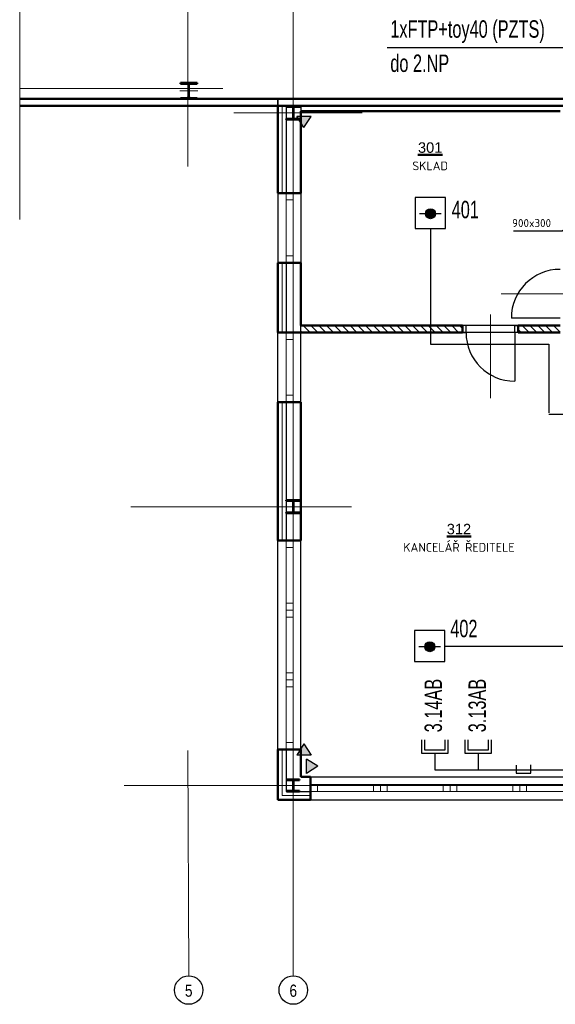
# Model space of a CAD drawing. Header units: millimetres. Extents: x -102634 to 407724, y -68883 to 155589.
# Tile 17 of 80: x 83018 to 90705, y -40922 to -26797. Entities that reach past the tile are written whole.
import ezdxf
from ezdxf.enums import TextEntityAlignment as Align
from ezdxf.lldxf.tags import DXFTag

# ---------------------------------------------------------------- set-up
doc = ezdxf.new("R2010")
doc.units = ezdxf.units.MM
doc.header["$LTSCALE"] = 20
for name, color, linetype in [('_EZS', 5, 'Continuous'), ('_SK popis', 3, 'Continuous'), ('_strukturka', 3, 'Continuous'), ('_trasy', 34, 'Continuous')]:
    doc.layers.add(name, color=color, linetype=linetype)
for name, color, linetype, lineweight in [('CKDVERE_', 7, 'Continuous', 25), ('CKDVERE_NADROVINOU', 7, 'DASHDOT', 18), ('CKDVERE_OSY', 8, 'Continuous', 18), ('CKDVERE_ZARUBNE_RAM', 7, 'Continuous', 25), ('CKIZOLACE', 7, 'Continuous', 18), ('CKOKNA', 7, 'Continuous', 18), ('CKPOPISM', 7, 'Continuous', 50), ('CKPOPISM_POPIS', 3, 'Continuous', 25), ('CKRASTR', 7, 'DASHDOT', 18), ('CKRASTR_POPIS', 9, 'Continuous', 25), ('CKSTENY_NADROVINOU', 7, 'DASHDOT', 25), ('CKSTENY_PODROVINOU', 7, 'Continuous', 25), ('CKSTENY_REZ', 7, 'Continuous', 50), ('CKTEXTY_MALE', 8, 'Continuous', 18), ('CSPROFILY_OSY', 9, 'DASHDOT', 18), ('CSPROFILY_REZY', 7, 'Continuous', 50), ('srafy', 7, 'Continuous', 18)]:
    doc.layers.add(name, color=color, linetype=linetype, lineweight=lineweight)
doc.styles.add('Arial', font='arial.ttf', dxfattribs={"width": 0.8})
doc.styles.add('ROMANS', font='ic-romans.shx', dxfattribs={"width": 0.8})
doc.styles.get("Standard").update_dxf_attribs({"font": 'isocpeur.ttf'})
tags = doc.linetypes.add('DASHDOT', pattern=[25.4, 12.7, -6.35, 0, -6.35]).pattern_tags.tags
tags[10:11] = [DXFTag(74, 4), DXFTag(75, 0), DXFTag(340, '0'), DXFTag(46, 0.0), DXFTag(50, 0.0), DXFTag(44, 0.0), DXFTag(45, 0.0)]
tags[8:9] = [DXFTag(74, 4), DXFTag(75, 0), DXFTag(340, '0'), DXFTag(46, 0.0), DXFTag(50, 0.0), DXFTag(44, 0.0), DXFTag(45, 0.0)]
tags[6:7] = [DXFTag(74, 4), DXFTag(75, 0), DXFTag(340, '0'), DXFTag(46, 0.0), DXFTag(50, 0.0), DXFTag(44, 0.0), DXFTag(45, 0.0)]
tags[4:5] = [DXFTag(74, 4), DXFTag(75, 0), DXFTag(340, '0'), DXFTag(46, 0.0), DXFTag(50, 0.0), DXFTag(44, 0.0), DXFTag(45, 0.0)]
doc.linetypes.add('IZOLACE_POLYSTYREN_EXPANDOVANY', pattern='A,1,[224,CADKON.SHX,S=0.01,R=0,X=-0.5,Y=-1.74],-2', length=3)
tags = doc.linetypes.add('PRERUSENI', pattern='A,60,[100,CADKON.SHX,S=2.5,R=0,X=0,Y=0],-10', length=70).pattern_tags.tags
tags[12:13] = [DXFTag(74, 4), DXFTag(75, 0), DXFTag(340, '0'), DXFTag(46, 0.0), DXFTag(50, 0.0), DXFTag(44, 0.0), DXFTag(45, 0.0)]
doc.dimstyles.new('CADKON$7', dxfattribs={"dimscale": 100, "dimtxt": 2.5, "dimasz": 2.5, "dimexe": 1.8, "dimexo": 5, "dimgap": 0.6, "dimtad": 1, "dimrnd": 1, "dimtxsty": 'Standard', "dimblk1": 'OBLIQUE', "dimblk2": 'OBLIQUE', "dimsah": 1, "dimcen": 2.5, "dimadec": 1, "dimazin": 2, "dimtfac": 1, "dimtdec": 4, "dimtix": 1, "dimtmove": 0, "dimatfit": 3, "dimldrblk": 'DOTSMALL', "dimfxl": 5, "dimfxlon": 1, "dimtfill": 1, "dimtolj": 1, "dimarcsym": 0})

# ---------------------------------------------------------------- blocks, each defined once
blk = doc.blocks.new('OK')
h = blk.add_hatch(color=256)
edge = h.paths.add_edge_path()
edge.add_arc((0, 0), 71.5, 0, 360)
blk.add_line((-158, 2), (154, 2))
blk.add_lwpolyline([(217, -213), (217, 231), (-220, 231), (-220, -213)], close=True)
blk.add_circle((0, 0), 71.5)
blk = doc.blocks.new('CK_S_EXT_HEAHEA180')
at = {"transparency": 33554687}
for p, q in [((-90, 85.5), (90, 85.5)), ((-90, 85.5), (-90, 76)), ((-90, 76), (-18, 76)), ((-3, -61), (-3, 61)), ((3, -61), (3, 61)), ((90, 76), (18, 76)), ((90, 85.5), (90, 76)), ((-90, -85.5), (-90, -76)), ((-90, -76), (-18, -76)), ((-90, -85.5), (90, -85.5)), ((90, -76), (18, -76)), ((90, -85.5), (90, -76))]:
    blk.add_line(p, q, dxfattribs=at)
for centre, start, end in [((-18, 61), 0, 90), ((18, 61), 90, 180), ((-18, -61), 270, 0), ((18, -61), 180, 270)]:
    blk.add_arc(centre, 15, start, end, dxfattribs=at)
blk = doc.blocks.new('CK_S_EXT_HEAHEA200')
at = {"transparency": 33554687}
for p, q in [((-100, 95), (100, 95)), ((-100, 95), (-100, 85)), ((-100, 85), (-21.25, 85)), ((-3.25, -67), (-3.25, 67)), ((3.25, -67), (3.25, 67)), ((100, 85), (21.25, 85)), ((100, 95), (100, 85)), ((-100, -95), (-100, -85)), ((-100, -85), (-21.25, -85)), ((-100, -95), (100, -95)), ((100, -85), (21.25, -85)), ((100, -95), (100, -85))]:
    blk.add_line(p, q, dxfattribs=at)
for centre, start, end in [((-21.25, 67), 0, 90), ((21.25, 67), 90, 180), ((-21.25, -67), 270, 0), ((21.25, -67), 180, 270)]:
    blk.add_arc(centre, 18, start, end, dxfattribs=at)
blk = doc.blocks.new('CK_S_EXT_HEAHEA240')
at = {"transparency": 33554687}
for p, q in [((-120, 115), (120, 115)), ((-120, 115), (-120, 103)), ((-120, 103), (-24.75, 103)), ((-3.75, -82), (-3.75, 82)), ((3.75, -82), (3.75, 82)), ((120, 103), (24.75, 103)), ((120, 115), (120, 103)), ((-120, -115), (-120, -103)), ((-120, -103), (-24.75, -103)), ((-120, -115), (120, -115)), ((120, -103), (24.75, -103)), ((120, -115), (120, -103))]:
    blk.add_line(p, q, dxfattribs=at)
for centre, start, end in [((-24.75, 82), 0, 90), ((24.75, 82), 90, 180), ((-24.75, -82), 270, 0), ((24.75, -82), 180, 270)]:
    blk.add_arc(centre, 21, start, end, dxfattribs=at)
blk = doc.blocks.new('CKBL2112015103609', base_point=(89030, -30414))
blk = doc.blocks.new('CKBL2010716102502', base_point=(89760, -36191))
blk = doc.blocks.new('_OBLIQUE')
at = {"color": 0, "linetype": 'ByBlock', "transparency": 33554687}
blk.add_line((-0.5, -0.5), (0.5, 0.5), dxfattribs=at)
blk = doc.blocks.new('SK2_stěna')
for p, q in [((429, 192), (241, 192)), ((241, 192), (241, -192)), ((429, 149), (288, 149)), ((288, 149), (288, -147)), ((241, 0), (0, 0)), ((241, -192), (429, -192)), ((288, -147), (429, -147))]:
    blk.add_line(p, q)
blk = doc.blocks.new('žlab soklový')
at = {"layer": '_trasy'}
h = blk.add_hatch(color=256, dxfattribs=at)
edge = h.paths.add_edge_path()
edge.add_line((395, 0), (557, -103))
edge = h.paths.add_edge_path()
edge.add_line((395, 0), (557, 103))
edge = h.paths.add_edge_path()
edge.add_line((557, -103), (557, 103))
h.paths.add_polyline_path([(0, -103), (0, 103), (162, 0)])
at = {"layer": '_trasy', "linetype": 'Continuous'}
for p, q in [((162, 0), (0, 103)), ((0, -103), (0, 103)), ((162, 0), (0, -103))]:
    blk.add_line(p, q, dxfattribs=at)

msp = doc.modelspace()

# ---------------------------------------------------------------- hatches: boundary and pattern name
at = {"layer": 'srafy'}
h = msp.add_hatch(dxfattribs=at)
h.set_pattern_fill('ANSI31', color=256, scale=25, angle=90, style=0)
h.paths.add_polyline_path([(89374, -31283), (89374, -31183), (87054, -31183), (87054, -31283)])
h.paths.add_polyline_path([(90174, -31283), (90174, -31183), (90774, -31183), (90774, -31283)])

# ---------------------------------------------------------------- linework, layer by layer
at = {"layer": '_EZS'}
for p, q in [((88913, -29793), (88913, -31453)), ((88913, -31453), (90614, -31453)), ((90614, -31453), (90614, -32437)), ((90614, -32456), (93292, -32456)), ((89122, -35783), (94999, -35783))]:
    msp.add_line(p, q, dxfattribs=at)
at = {"layer": '_strukturka'}
for p, q in [((88975, -37558), (91048, -37558)), ((90145, -37492), (90145, -37608)), ((90354, -37608), (90354, -37487)), ((90145, -37608), (90354, -37608))]:
    msp.add_line(p, q, dxfattribs=at)
at = {"layer": '_trasy'}
msp.add_line((88290, -27194), (91101, -27194), dxfattribs=at)
at = {"layer": 'CKDVERE_'}
for p, q in [((90774, -31078), (90074, -31078)), ((90124, -31283), (90124, -31983))]:
    msp.add_line(p, q, dxfattribs=at)
for centre, start, end in [((90774, -31078), 90, 180), ((90124, -31283), 180, 270)]:
    msp.add_arc(centre, 700, start, end, dxfattribs=at)
at = {"layer": 'CKDVERE_NADROVINOU'}
for p, q in [((90124, -31183), (89424, -31183)), ((90124, -31283), (89424, -31283))]:
    msp.add_line(p, q, dxfattribs=at)
at = {"layer": 'CKDVERE_OSY'}
for p, q in [((89929, -30728), (91174, -30728)), ((89774, -31028), (89774, -32228))]:
    msp.add_line(p, q, dxfattribs=at)
at = {"layer": 'CKDVERE_ZARUBNE_RAM'}
for p, q in [((89424, -31183), (89374, -31183)), ((89374, -31183), (89374, -31283)), ((89424, -31283), (89424, -31183)), ((90124, -31283), (90124, -31183)), ((90124, -31183), (90174, -31183)), ((90174, -31183), (90174, -31283)), ((89374, -31283), (89424, -31283)), ((90174, -31283), (90124, -31283))]:
    msp.add_line(p, q, dxfattribs=at)
at = {"layer": 'CKIZOLACE', "linetype": 'IZOLACE_POLYSTYREN_EXPANDOVANY', "ltscale": 3}
for points in [[(86784, -28033), (86784, -29283)], [(86784, -30283), (86784, -31283)], [(86784, -32283), (86784, -34268)], [(86784, -37268), (86784, -37928), (87194, -37928)]]:
    msp.add_lwpolyline(points, dxfattribs=at)
at = {"layer": 'CKOKNA'}
for p, q in [((86844, -29383), (86844, -29283)), ((86844, -29283), (86944, -29283)), ((86944, -29383), (86944, -29283)), ((86844, -29383), (86844, -30183)), ((86844, -29383), (86944, -29383)), ((86944, -29383), (86944, -30183)), ((86844, -30183), (86944, -30183)), ((86844, -30183), (86844, -30283)), ((86944, -30183), (86944, -30283)), ((86844, -30283), (86944, -30283)), ((86844, -31383), (86844, -31283)), ((86844, -31283), (86944, -31283)), ((86944, -31383), (86944, -31283)), ((86844, -32183), (86844, -31383)), ((86844, -31383), (86944, -31383)), ((86944, -32183), (86944, -31383)), ((86844, -32183), (86944, -32183)), ((86844, -32183), (86844, -32283)), ((86944, -32183), (86944, -32283)), ((86844, -32283), (86944, -32283)), ((86844, -34368), (86844, -34268)), ((86844, -34268), (86944, -34268)), ((86944, -34368), (86944, -34268)), ((86844, -35168), (86844, -34368)), ((86844, -34368), (86944, -34368)), ((86944, -35168), (86944, -34368)), ((86844, -35168), (86944, -35168)), ((86844, -35168), (86844, -35268)), ((86944, -35168), (86944, -35268)), ((86844, -35268), (86944, -35268)), ((86844, -35268), (86844, -35368)), ((86944, -35268), (86944, -35368)), ((86844, -36168), (86844, -35368)), ((86844, -35368), (86944, -35368)), ((86944, -36168), (86944, -35368)), ((86844, -36168), (86944, -36168)), ((86844, -36168), (86844, -36268)), ((86844, -36268), (86944, -36268)), ((86844, -36268), (86844, -36368)), ((86944, -36168), (86944, -36268)), ((86944, -36268), (86944, -36368)), ((86844, -37168), (86844, -36368)), ((86844, -36368), (86944, -36368)), ((86944, -37168), (86944, -36368)), ((86844, -37168), (86944, -37168)), ((86844, -37168), (86844, -37268)), ((86844, -37268), (86944, -37268)), ((86944, -37168), (86944, -37268)), ((87294, -37768), (87194, -37768)), ((87194, -37868), (87194, -37768)), ((87294, -37768), (88094, -37768)), ((87294, -37868), (87294, -37768)), ((88194, -37768), (88094, -37768)), ((88094, -37868), (88094, -37768)), ((88194, -37868), (88194, -37768)), ((88294, -37768), (88194, -37768)), ((88294, -37768), (89094, -37768)), ((88294, -37868), (88294, -37768)), ((89194, -37768), (89094, -37768)), ((89094, -37868), (89094, -37768)), ((89194, -37868), (89194, -37768)), ((89294, -37768), (89194, -37768)), ((89294, -37768), (90094, -37768)), ((89294, -37868), (89294, -37768)), ((90194, -37768), (90094, -37768)), ((90094, -37868), (90094, -37768)), ((90194, -37868), (90194, -37768)), ((90294, -37768), (90194, -37768)), ((90294, -37768), (91094, -37768)), ((90294, -37868), (90294, -37768)), ((87294, -37868), (87194, -37868)), ((87294, -37868), (88094, -37868)), ((88194, -37868), (88094, -37868)), ((88294, -37868), (88194, -37868)), ((88294, -37868), (89094, -37868)), ((89194, -37868), (89094, -37868)), ((89294, -37868), (89194, -37868)), ((89294, -37868), (90094, -37868)), ((90194, -37868), (90094, -37868)), ((90294, -37868), (90194, -37868)), ((90294, -37868), (91094, -37868))]:
    msp.add_line(p, q, dxfattribs=at)
at = {"layer": 'CKRASTR', "linetype": 'PRERUSENI'}
msp.add_line((83018, -3745), (83018, -29664), dxfattribs=at)
at = {"layer": 'CKRASTR'}
for p, q in [((85432, -28903), (85432, -25283)), ((86944, -40515), (86944, -26076)), ((86944, -40515), (86944, -26076)), ((83018, -27783), (85932, -27783)), ((86092, -28133), (87931, -28133)), ((84611, -33783), (87778, -33783)), ((85445, -40514), (85432, -37283)), ((84519, -37783), (107549, -37783))]:
    msp.add_line(p, q, dxfattribs=at)
at = {"layer": 'CKRASTR_POPIS'}
for centre in [(85444, -40718), (86944, -40718)]:
    msp.add_circle(centre, 204, dxfattribs=at)
at = {"layer": 'CKSTENY_NADROVINOU'}
for p, q in [((90174, -31183), (89374, -31183)), ((90174, -31283), (89374, -31283))]:
    msp.add_line(p, q, dxfattribs=at)
at = {"layer": 'CKSTENY_PODROVINOU'}
for p, q in [((86724, -28033), (86724, -27933)), ((86724, -27933), (100964, -27933)), ((86724, -27933), (86724, -28033)), ((86844, -28033), (86724, -28033)), ((86724, -28033), (100964, -28033)), ((86844, -28033), (86844, -29283)), ((87054, -28033), (87054, -28108)), ((97564, -28033), (87054, -28033)), ((86724, -29283), (86724, -30283)), ((86844, -29283), (86724, -29283)), ((87054, -29283), (87054, -30283)), ((86844, -30283), (86724, -30283)), ((86844, -30283), (86844, -31283)), ((87054, -31283), (87054, -31183)), ((86724, -32283), (86724, -31283)), ((86844, -31283), (86724, -31283)), ((87054, -32283), (87054, -31283)), ((86844, -32283), (86724, -32283)), ((86844, -32283), (86844, -34268)), ((86724, -37268), (86724, -34268)), ((86844, -34268), (86724, -34268)), ((87054, -37268), (87054, -34268)), ((86844, -37268), (86724, -37268)), ((86844, -37268), (86844, -37868)), ((87194, -37658), (91194, -37658)), ((86844, -37868), (87194, -37868)), ((87194, -37868), (87194, -37988)), ((87194, -37988), (91194, -37988))]:
    msp.add_line(p, q, dxfattribs=at)
at = {"layer": 'CKSTENY_REZ'}
for p, q in [((83018, -27933), (98159, -27933)), ((83018, -28033), (87054, -28033)), ((86724, -28033), (87054, -28033)), ((87054, -28033), (86724, -28033)), ((86724, -28033), (86724, -29283)), ((87054, -28033), (97564, -28033)), ((87054, -28108), (90774, -28108)), ((87054, -28108), (87054, -29283)), ((86724, -29283), (87054, -29283)), ((86724, -30283), (87054, -30283)), ((86724, -30283), (86724, -31283)), ((87054, -30283), (87054, -31183)), ((87054, -31183), (89374, -31183)), ((89374, -31283), (89374, -31183)), ((90174, -31283), (90174, -31183)), ((90174, -31183), (90774, -31183)), ((86724, -31283), (87054, -31283)), ((87054, -31283), (89374, -31283)), ((90174, -31283), (90774, -31283)), ((86724, -32283), (87054, -32283)), ((86724, -32283), (86724, -34268)), ((87054, -32283), (87054, -34268)), ((86724, -34268), (87054, -34268)), ((86724, -37268), (87054, -37268)), ((86724, -37268), (86724, -37988)), ((87054, -37268), (87054, -37658)), ((87194, -37658), (87054, -37658)), ((87194, -37988), (87194, -37658)), ((87194, -37988), (86724, -37988))]:
    msp.add_line(p, q, dxfattribs=at)
at = {"layer": 'CSPROFILY_OSY'}
for p, q in [((85574, -27818), (85314, -27818)), ((85444, -27693), (85444, -27943)), ((86944, -28238), (86944, -28028)), ((86834, -28133), (87054, -28133)), ((86944, -33888), (86944, -33678)), ((86834, -33783), (87054, -33783)), ((86944, -37878), (86944, -37687))]:
    msp.add_line(p, q, dxfattribs=at)

# ---------------------------------------------------------------- block references
at = {"layer": '_EZS'}
for p in [(88914, -29580), (88904, -35792)]:
    msp.add_blockref('OK', p, dxfattribs=at)
at = {"layer": '_strukturka', "xscale": -1, "rotation": 90}
msp.add_blockref('žlab soklový', (87097, -28183), dxfattribs=at)
at = {"layer": '_strukturka', "rotation": 90}
for name, p in [('žlab soklový', (87097, -37347)), ('SK2_stěna', (88975, -37558)), ('SK2_stěna', (89598, -37558))]:
    msp.add_blockref(name, p, dxfattribs=at)
at = {"layer": '_strukturka'}
msp.add_blockref('žlab soklový', (87133, -37507), dxfattribs=at)
at = {"layer": 'CKPOPISM'}
ref = msp.add_blockref('CKBL2112015103609', (88909, -28956), dxfattribs=dict(at, xscale=0.5, yscale=0.5, zscale=0.5))
ref.add_attrib('JMENO', 'SKLAD', dxfattribs={"layer": 'CKPOPISM_POPIS', "height": 125}).set_placement((88909, -28956), align=Align.CENTER)
ref.add_attrib('CISLO', '%%U301', dxfattribs={"height": 150, "style": 'Arial'}).set_placement((88909, -28706), align=Align.CENTER)
ref = msp.add_blockref('CKBL2010716102502', (89322, -34429), dxfattribs=dict(at, xscale=0.5, yscale=0.5, zscale=0.5))
ref.add_attrib('JMENO', 'KANCELÁŘ ŘEDITELE', dxfattribs={"layer": 'CKPOPISM_POPIS', "height": 125}).set_placement((89322, -34429), align=Align.CENTER)
ref.add_attrib('CISLO', '%%U312', dxfattribs={"height": 150, "style": 'Arial'}).set_placement((89322, -34179), align=Align.CENTER)
at = {"layer": 'CSPROFILY_REZY', "rotation": 180}
msp.add_blockref('CK_S_EXT_HEAHEA240', (85444, -27818), dxfattribs=at)
at = {"layer": 'CSPROFILY_REZY'}
for name, p in [('CK_S_EXT_HEAHEA200', (86944, -28133)), ('CK_S_EXT_HEAHEA200', (86944, -33783)), ('CK_S_EXT_HEAHEA180', (86944, -37783))]:
    msp.add_blockref(name, p, dxfattribs=at)

# ---------------------------------------------------------------- texts
at = {"layer": '_EZS', "color": 34, "style": 'ROMANS', "width": 0.7}
for s, p in [('1xFTP+toy40 (PZTS)', (88337, -27055)), ('do 2.NP', (88337, -27546))]:
    msp.add_text(s, height=250, dxfattribs=at).set_placement(p)
at = {"layer": '_EZS', "style": 'ROMANS', "width": 0.7}
for s, p in [('401', (89218, -29645)), ('402', (89198, -35656))]:
    msp.add_text(s, height=250, dxfattribs=at).set_placement(p)
at = {"layer": '_SK popis', "style": 'ROMANS', "width": 0.7}
for s, p in [('3.14AB', (89078, -37020)), ('3.13AB', (89709, -37020))]:
    msp.add_text(s, height=250, rotation=90, dxfattribs=at).set_placement(p)
at = {"layer": 'CKRASTR_POPIS', "style": 'Arial', "width": 0.8}
for s, p in [('5', (85444, -40727)), ('6', (86944, -40727))]:
    msp.add_text(s, height=175, dxfattribs=at).set_placement(p, align=Align.MIDDLE)
at = {"layer": 'CKTEXTY_MALE', "insert": (90644, -29772), "char_height": 115, "attachment_point": 9}
msp.add_mtext('900x300', dxfattribs=at)

# ---------------------------------------------------------------- leaders
at = {"layer": 'CKTEXTY_MALE', "annotation_type": 0, "has_hookline": 1, "hookline_direction": 1, "text_width": 540}
msp.add_leader([(91089, -29620), (90804, -29832), (90704, -29832)], dimstyle='CADKON$7', override={"dimtxt": 2.3, "dimasz": 1}, dxfattribs=at)

doc.saveas('drawing.dxf')
